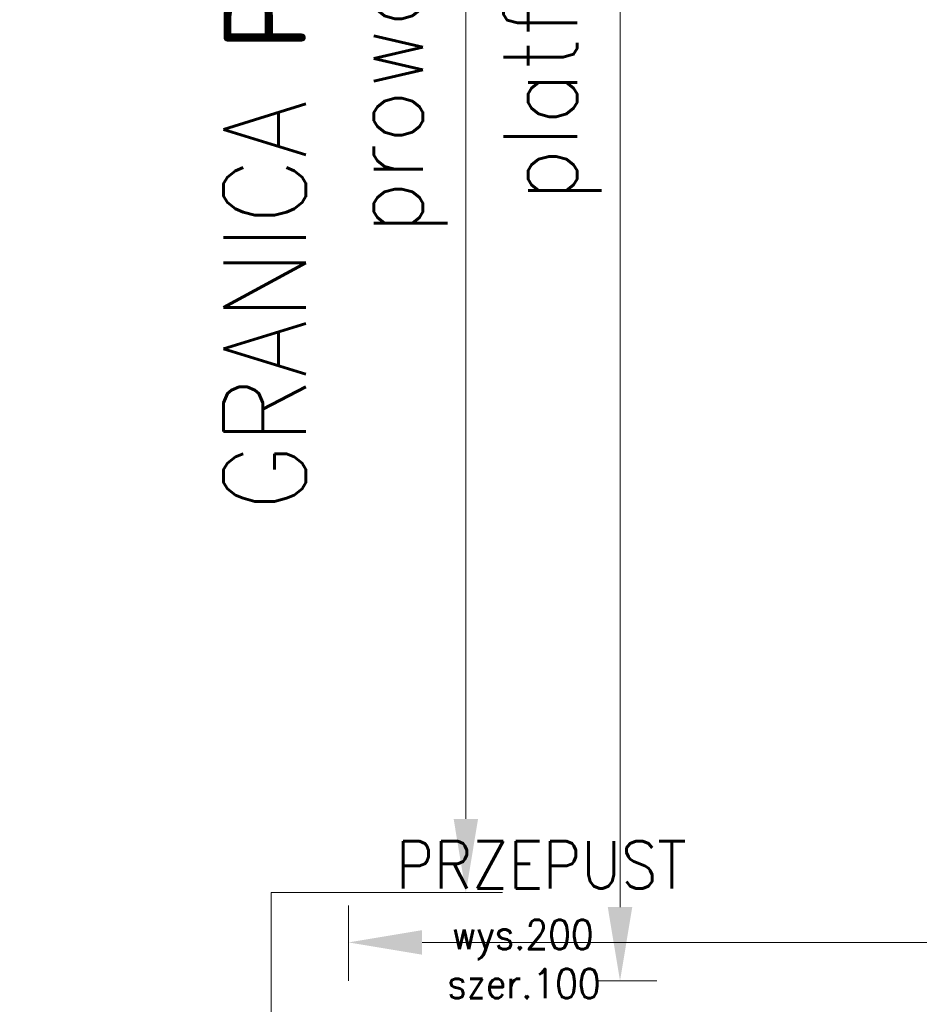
# Model space of a CAD drawing. Extents: x 14625 to 30785, y 7697 to 50667.
# Tile 4 of 42: x 16150 to 16303, y 9088 to 9255. Entities that reach past the tile are written whole.
import ezdxf

# ---------------------------------------------------------------- set-up
doc = ezdxf.new("R2010")
doc.units = 0
doc.linetypes.add('CONTINOUS', pattern=[0])
for name, color, linetype, lineweight in [('a MECH DMS opisy', 230, 'Continuous', 13), ('a MECH przepusty', 210, 'CONTINOUS', 20), ('a MECHANIKA', 210, 'CONTINOUS', 18)]:
    doc.layers.add(name, color=color, linetype=linetype, lineweight=lineweight)
doc.layers.add('a MECH UWAGI', color=3, linetype='Continuous', plot=False)
doc.styles.get("Standard").update_dxf_attribs({"font": 'romans.shx', "width": 0.9})
doc.dimstyles.new('BSC_WYMIARY_ISO-25', dxfattribs={"dimtxt": 2.5, "dimasz": 2.5, "dimexe": 1.25, "dimexo": 0, "dimtad": 1, "dimtxsty": 'Standard', "dimcen": 2.5, "dimclrd": 256, "dimclre": 256, "dimclrt": 7, "dimadec": 0, "dimazin": 0, "dimtfac": 1, "dimtmove": 0, "dimatfit": 3, "dimfxl": 0, "dimlwd": -1, "dimlwe": -1, "dimarcsym": 0})

# ---------------------------------------------------------------- blocks, each defined once
blk = doc.blocks.new('*D1476')
at = {"layer": 'a MECHANIKA'}
for p, q in [((-747.86, -954.01), (-737.63, -954.01)), ((-743.88, -966.51), (-743.88, -1315.5)), ((-747.86, -1328), (-737.63, -1328))]:
    blk.add_line(p, q, dxfattribs=at)
at = {"layer": 'a MECHANIKA', "linetype": 'Continuous'}
for points in [[(-745.96, -966.51), (-741.8, -966.51), (-743.88, -954.01)], [(-745.96, -1315.5), (-741.8, -1315.5), (-743.88, -1328)]]:
    blk.add_solid(points, dxfattribs=at)
at = {"layer": 'Defpoints', "color": 0, "linetype": 'Continuous'}
for p in [(-747.86, -954.01), (-747.86, -1328), (-743.88, -1328)]:
    blk.add_point(p, dxfattribs=at)
at = {"layer": 'a MECHANIKA', "color": 7, "linetype": 'Continuous', "insert": (-755.34, -1141), "char_height": 12.5, "attachment_point": 5, "rotation": 90}
blk.add_mtext('platforma 374', dxfattribs=at)
blk = doc.blocks.new('*D1477')
at = {"layer": 'a MECHANIKA'}
for p, q in [((-790, -1328), (-790, -1315.24)), ((790, -1328), (790, -1315.24)), ((-777.5, -1321.49), (777.5, -1321.49))]:
    blk.add_line(p, q, dxfattribs=at)
at = {"layer": 'a MECHANIKA', "linetype": 'Continuous'}
for points in [[(-777.5, -1319.4), (-777.5, -1323.57), (-790, -1321.49)], [(777.5, -1319.4), (777.5, -1323.57), (790, -1321.49)]]:
    blk.add_solid(points, dxfattribs=at)
at = {"layer": 'Defpoints', "color": 0, "linetype": 'Continuous'}
for p in [(790, -1321.49), (-790, -1328), (790, -1328)]:
    blk.add_point(p, dxfattribs=at)
at = {"layer": 'a MECHANIKA', "color": 7, "linetype": 'Continuous', "insert": (0, -1308.84), "char_height": 12.5, "attachment_point": 5}
blk.add_mtext('platforma 1580 (ZAPADNIA 3)', dxfattribs=at)
blk = doc.blocks.new('*D1478')
at = {"layer": 'a MECHANIKA'}
for p, q in [((-803.15, -969.01), (-763.82, -969.01)), ((-770.07, -981.51), (-770.07, -1300.5)), ((-803.15, -1313), (-763.82, -1313))]:
    blk.add_line(p, q, dxfattribs=at)
at = {"layer": 'a MECHANIKA', "linetype": 'Continuous'}
for points in [[(-772.15, -981.51), (-767.99, -981.51), (-770.07, -969.01)], [(-772.15, -1300.5), (-767.99, -1300.5), (-770.07, -1313)]]:
    blk.add_solid(points, dxfattribs=at)
at = {"layer": 'Defpoints', "color": 0, "linetype": 'Continuous'}
for p in [(-803.15, -969.01), (-803.15, -1313), (-770.07, -1313)]:
    blk.add_point(p, dxfattribs=at)
at = {"layer": 'a MECHANIKA', "color": 7, "linetype": 'Continuous', "insert": (-781.53, -1141), "char_height": 12.5, "attachment_point": 5, "rotation": 90}
blk.add_mtext('prowadnice 344', dxfattribs=at)
blk = doc.blocks.new('*D1479')
at = {"layer": 'a MECHANIKA'}
for p, q in [((-803.15, -1313), (-803.15, -1362.4)), ((803.15, -1313), (803.15, -1362.4)), ((790.65, -1356.15), (-790.65, -1356.15))]:
    blk.add_line(p, q, dxfattribs=at)
at = {"layer": 'a MECHANIKA', "linetype": 'Continuous'}
for points in [[(-790.65, -1354.07), (-790.65, -1358.24), (-803.15, -1356.15)], [(790.65, -1354.07), (790.65, -1358.24), (803.15, -1356.15)]]:
    blk.add_solid(points, dxfattribs=at)
at = {"layer": 'Defpoints', "color": 0, "linetype": 'Continuous'}
for p in [(-803.15, -1313), (803.15, -1313), (-803.15, -1356.15)]:
    blk.add_point(p, dxfattribs=at)
at = {"layer": 'a MECHANIKA', "color": 7, "linetype": 'Continuous', "insert": (0, -1344.69), "char_height": 12.5, "attachment_point": 5}
blk.add_mtext('prowadnice 1606', dxfattribs=at)
blk = doc.blocks.new('przepust wys200 szer100')
at = {"layer": 'a MECH przepusty', "linetype": 'Continuous'}
h = blk.add_hatch(dxfattribs=at)
h.set_pattern_fill('ANSI37', color=256, angle=90)
h.set_pattern_definition([(135, (49369.275, -15980.5515), (-2.24506403, -2.24506403), []), (225, (49369.275, -15980.5515), (2.24506403, -2.24506403), [])])
h.paths.add_polyline_path([(5, 0), (5, 19.9), (-5, 19.9), (-5, 0)])
blk.add_lwpolyline([(5, 0), (5, 19.9), (-5, 19.9), (-5, 0)], close=True, dxfattribs=at)
at = {"layer": 'a MECH przepusty', "linetype": 'Continuous', "insert": (-44.97, 59.69), "char_height": 5, "attachment_point": 1}
blk.add_mtext_dynamic_manual_height_columns('{\\H1.6x;\\W2.3729; \\W0.9;PRZEPUST\\P\\H0.625x;\\W6.5609; }wys.200\\P{\\W6.3466; }szer.100\\P{\\W1.07517; }rzędna spodu =-10,35', width=91.1089, gutter_width=1, heights=[0], dxfattribs=at)
blk = doc.blocks.new('przepusty poziom -3')
at = {"layer": 'a MECH przepusty', "linetype": 'Continuous'}
blk.add_blockref('przepust wys200 szer100', (215, 235), dxfattribs=at)
blk = doc.blocks.new('napędy-podszybie-platforma')
at = {"layer": 'a MECHANIKA', "linetype": 'Continuous'}
for base, p1, p2, text, picture, middle in [((-743.879, -1328), (-747.86, -954.005), (-747.86, -1328), 'platforma <>', '*D1476', (-755.338, -1141.003)), ((-770.07, -1313.004), (-803.15, -969.005), (-803.15, -1313.004), 'prowadnice <>', '*D1478', (-781.528, -1141.005))]:
    dim = blk.add_linear_dim(base=base, p1=p1, p2=p2, angle=90, text=text, dimstyle='BSC_WYMIARY_ISO-25', override={"dimscale": 5, "dimdec": 0, "dimtmove": 1}, dxfattribs=at)
    dim.commit()
    dim.dimension.update_dxf_attribs({"geometry": picture, "text_midpoint": middle})
for base, p1, p2, text, picture, middle in [((790, -1321.486), (-790, -1328), (790, -1328.005), 'platforma <> (ZAPADNIA 3)', '*D1477', (0, -1308.838)), ((-803.15, -1356.153), (803.15, -1313.004), (-803.15, -1313.004), 'prowadnice <>', '*D1479', (0, -1344.695))]:
    dim = blk.add_linear_dim(base=base, p1=p1, p2=p2, text=text, dimstyle='BSC_WYMIARY_ISO-25', override={"dimscale": 5, "dimdec": 0, "dimtmove": 1}, dxfattribs=at)
    dim.commit()
    dim.dimension.update_dxf_attribs({"geometry": picture, "text_midpoint": middle})

msp = doc.modelspace()

# ---------------------------------------------------------------- block references
at = {"layer": 'a MECH UWAGI', "linetype": 'Continuous'}
msp.add_blockref('napędy-podszybie-platforma', (16995.55, 10420.25), dxfattribs=at)

# ---------------------------------------------------------------- next in the draw order: block references
at = {"layer": 'a MECH przepusty', "linetype": 'Continuous'}
msp.add_blockref('przepusty poziom -3', (16030.55, 8821.25), dxfattribs=at)

# ---------------------------------------------------------------- next in the draw order: texts
at = {"layer": 'a MECH DMS opisy', "linetype": 'Continuous', "insert": (16184.32, 9172.03), "char_height": 14, "attachment_point": 1, "rotation": 90}
msp.add_mtext_dynamic_manual_height_columns('GRANICA POPDŁOGI STAŁEJ', width=342.1789, gutter_width=1, heights=[0], dxfattribs=at)

doc.saveas('drawing.dxf')
